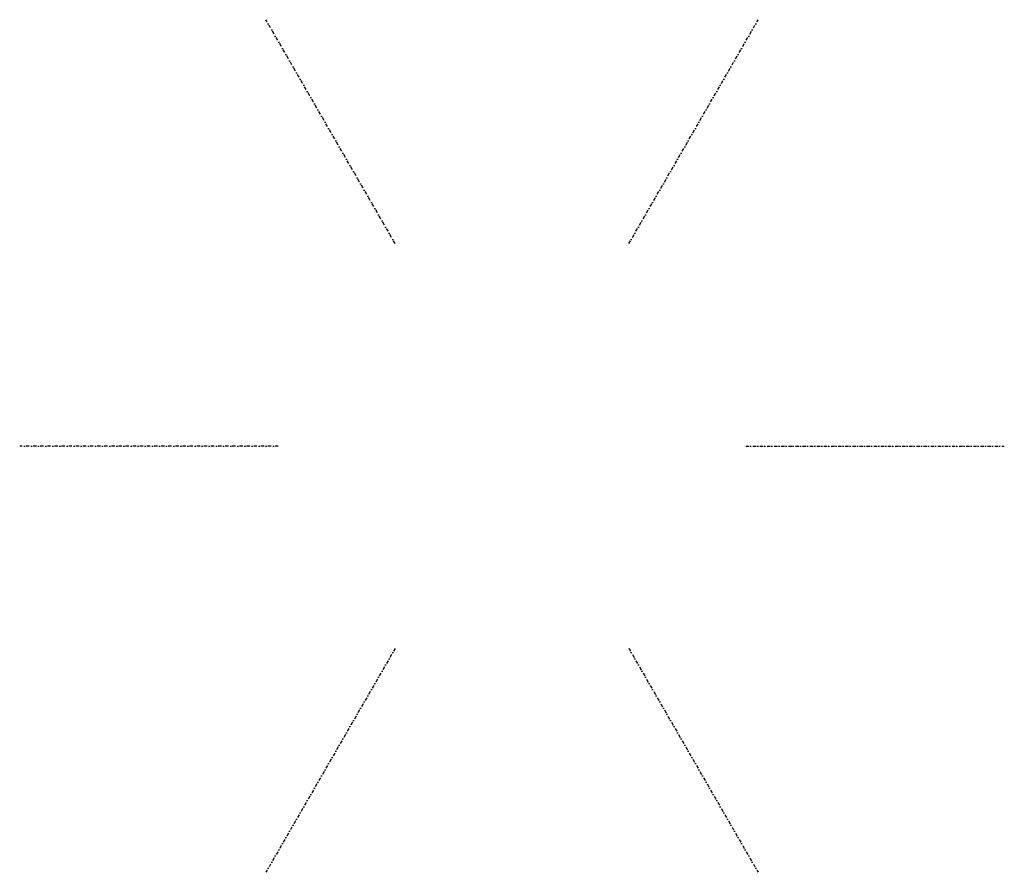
# Model space of a CAD drawing. Header units: millimetres. Extents: x -95 to 95, y -82 to 82.
import ezdxf

# ---------------------------------------------------------------- set-up
doc = ezdxf.new("R2010")
doc.units = ezdxf.units.MM
doc.linetypes.add('DASHDOT2', pattern=[12.7, 6.35, -3.175, 0, -3.175])
doc.linetypes.add('PHANTOM2', pattern=[31.75, 15.875, -3.175, 3.175, -3.175, 3.175, -3.175])
doc.layers.add('Construction lines', color=10, linetype='DASHDOT2')

# ---------------------------------------------------------------- blocks, each defined once
blk = doc.blocks.new('*U45')
at = {"layer": 'Construction lines', "linetype": 'PHANTOM2', "ltscale": 0.1}
blk.add_line((0, 0), (0, 48.99), dxfattribs=at)
at = {"layer": 'Construction lines', "ltscale": 0.1}
blk.add_line((0, 0), (0, 0, 49.8), dxfattribs=at)
blk = doc.blocks.new('*U47')
at = {"extrusion": (-1, -1.22465e-16, 0)}
blk.add_blockref('*U45', (0, -24.49, -23.4), dxfattribs=at)
blk = doc.blocks.new('*U48')
at = {"color": 0, "linetype": 'ByBlock', "lineweight": -2, "transparency": 16777216}
for p, rotation in [((-34.2, 59.24, 74.49), 299.9999999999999), ((34.2, 59.24, 74.49), 239.9999999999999), ((68.4, 0, 74.49), 180), ((-34.2, -59.24, 74.49), 59.99999999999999), ((34.2, -59.24, 74.49), 120)]:
    blk.add_blockref('*U47', p, dxfattribs=dict(at, rotation=rotation))
blk.add_blockref('*U47', (-68.4, 0, 74.49), dxfattribs=at)

msp = doc.modelspace()

# ---------------------------------------------------------------- block references
msp.add_blockref('*U48', (0, 0))

doc.saveas('drawing.dxf')
